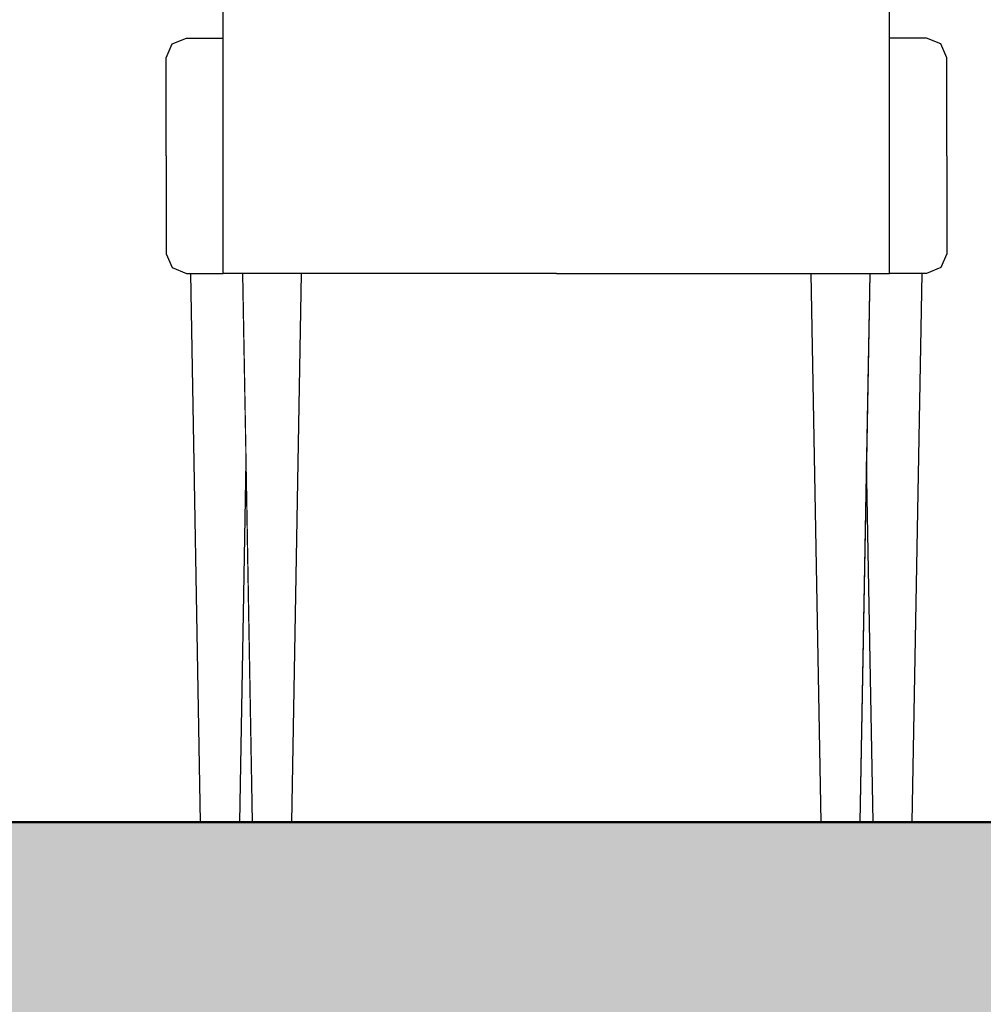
# Model space of a CAD drawing. Header units: millimetres. Extents: x -25478 to 4005, y -8416 to 11348.
# Tile 204 of 256: x -3441 to -2950, y 3387 to 3889. Entities that reach past the tile are written whole.
import ezdxf

# ---------------------------------------------------------------- set-up
doc = ezdxf.new("R2010")
doc.units = ezdxf.units.MM
doc.header["$MEASUREMENT"] = 0
doc.linetypes.add('Wipeout_Contour', pattern=[1000, 0, -1000])
for name, color, linetype in [('POHLED ZÁPADNÍ_1_Konstrukce - nosné', 7, 'Continuous'), ('POHLED ZÁPADNÍ_1_Nové_Konstrukce - krov', 7, 'Continuous'), ('POHLED ZÁPADNÍ_1_Nové_Kóty - SP', 7, 'Continuous'), ('POHLED ZÁPADNÍ_1_Nové_Výplně - Povrchové', 7, 'Continuous'), ('POHLED ZÁPADNÍ_1_Výplně - Povrchové', 7, 'Continuous'), ('POHLED ZÁPADNÍ_1_Výplně – Řezové', 7, 'Continuous')]:
    doc.layers.add(name, color=color, linetype=linetype)

msp = doc.modelspace()

# ---------------------------------------------------------------- wipeouts: each hides what was drawn before it
at = {"color": 254, "linetype": 'Wipeout_Contour', "lineweight": 0, "ltscale": 1235219.686544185}
msp.add_wipeout([(-10530.71, 6480), (-10530.71, 6166.67), (-10528.36, 6166.67), (-10528.36, 4355), (-10500.71, 4355), (-10500.71, 4330), (-10528.36, 4330), (-10528.36, 3480), (-9026.12, 3480), (-9031.12, 3760), (-9033.35, 3760), (-9040.66, 3762.93), (-9043.69, 3770), (-9043.69, 3870), (-9040.66, 3877.07), (-9033.35, 3880), (-9014.54, 3880), (-9014.54, 4280), (-8674.54, 4280), (-8674.54, 3880), (-8655.74, 3880), (-8648.43, 3877.07), (-8645.4, 3870), (-8645.4, 3770), (-8648.43, 3762.93), (-8655.74, 3760), (-8657.97, 3760), (-8662.97, 3480), (-8323.45, 3480), (-8328.45, 3760), (-8330.68, 3760), (-8338, 3762.93), (-8341.02, 3770), (-8341.02, 3870), (-8338, 3877.07), (-8330.68, 3880), (-8311.88, 3880), (-8311.88, 4280), (-7971.88, 4280), (-7971.88, 3880), (-7953.07, 3880), (-7945.76, 3877.07), (-7942.73, 3870), (-7942.73, 3770), (-7945.76, 3762.93), (-7953.07, 3760), (-7955.31, 3760), (-7960.31, 3480), (-7651.16, 3480), (-7656.16, 3760), (-7658.39, 3760), (-7665.7, 3762.93), (-7668.73, 3770), (-7668.73, 3870), (-7665.7, 3877.07), (-7658.39, 3880), (-7639.58, 3880), (-7639.58, 4280), (-7299.58, 4280), (-7299.58, 3880), (-7280.78, 3880), (-7273.47, 3877.07), (-7270.44, 3870), (-7270.44, 3770), (-7273.47, 3762.93), (-7280.78, 3760), (-7283.01, 3760), (-7288.01, 3480), (-6964.1, 3480), (-6969.1, 3760), (-6971.34, 3760), (-6978.65, 3762.93), (-6981.68, 3770), (-6981.68, 3870), (-6978.65, 3877.07), (-6971.34, 3880), (-6952.53, 3880), (-6952.53, 4280), (-6612.53, 4280), (-6612.53, 3880), (-6593.73, 3880), (-6586.42, 3877.07), (-6583.39, 3870), (-6583.39, 3770), (-6586.42, 3762.93), (-6593.73, 3760), (-6595.96, 3760), (-6600.96, 3480), (-4696.21, 3480), (-4701.21, 3760), (-4703.45, 3760), (-4710.76, 3762.93), (-4713.79, 3770), (-4713.79, 3870), (-4710.76, 3877.07), (-4703.45, 3880), (-4684.64, 3880), (-4684.64, 4280), (-4344.64, 4280), (-4344.64, 3880), (-4325.84, 3880), (-4318.53, 3877.07), (-4315.5, 3870), (-4315.5, 3770), (-4318.53, 3762.93), (-4325.84, 3760), (-4328.07, 3760), (-4333.07, 3480), (-3993.55, 3480), (-3998.55, 3760), (-4000.78, 3760), (-4008.09, 3762.93), (-4011.12, 3770), (-4011.12, 3870), (-4008.09, 3877.07), (-4000.78, 3880), (-3981.98, 3880), (-3981.98, 4280), (-3641.98, 4280), (-3641.98, 3880), (-3623.17, 3880), (-3615.86, 3877.07), (-3612.83, 3870), (-3612.83, 3770), (-3615.86, 3762.93), (-3623.17, 3760), (-3625.4, 3760), (-3630.4, 3480), (-3349.22, 3480), (-3354.22, 3760), (-3356.45, 3760), (-3363.76, 3762.93), (-3366.79, 3770), (-3366.79, 3870), (-3363.76, 3877.07), (-3356.45, 3880), (-3337.64, 3880), (-3337.64, 4280), (-2997.64, 4280), (-2997.64, 3880), (-2978.84, 3880), (-2971.53, 3877.07), (-2968.5, 3870), (-2968.5, 3770), (-2971.53, 3762.93), (-2978.84, 3760), (-2981.07, 3760), (-2986.07, 3480), (-2662.17, 3480), (-2667.17, 3760), (-2669.4, 3760), (-2676.71, 3762.93), (-2679.74, 3770), (-2679.74, 3870), (-2676.71, 3877.07), (-2669.4, 3880), (-2650.59, 3880), (-2650.59, 4280), (-2310.59, 4280), (-2310.59, 3880), (-2291.79, 3880), (-2284.48, 3877.07), (-2281.45, 3870), (-2281.45, 3770), (-2284.48, 3762.93), (-2291.79, 3760), (-2294.02, 3760), (-2299.02, 3480), (-771.45, 3480), (-771.45, 4330), (-801.45, 4330), (-801.45, 4355), (-771.45, 4355), (-771.45, 6480)], dxfattribs=at).dxf.layer = 'POHLED ZÁPADNÍ_1_Výplně - Povrchové'

# ---------------------------------------------------------------- next in the draw order: wipeouts: each hides what was drawn before it
at = {"color": 254, "linetype": 'Wipeout_Contour', "lineweight": 0, "ltscale": 20367.436264}
msp.add_wipeout([(-3338.5, 3820), (-3337.64, 3820), (-3337.64, 3870), (-3338.5, 3870)], dxfattribs=at).dxf.layer = 'POHLED ZÁPADNÍ_1_Nové_Výplně - Povrchové'
at = {"color": 254, "linetype": 'Wipeout_Contour', "lineweight": 0, "ltscale": 19500.805031}
msp.add_wipeout([(-2997.64, 3870), (-2997.64, 3820), (-2996.79, 3820), (-2996.79, 3870)], dxfattribs=at).dxf.layer = 'POHLED ZÁPADNÍ_1_Nové_Výplně - Povrchové'
at = {"color": 254, "linetype": 'Wipeout_Contour', "lineweight": 0, "ltscale": 19248.665386}
msp.add_wipeout([(-3302.64, 3480), (-3032.64, 3480), (-3037.64, 3760), (-3297.64, 3760)], dxfattribs=at).dxf.layer = 'POHLED ZÁPADNÍ_1_Výplně - Povrchové'
at = {"color": 254, "linetype": 'Wipeout_Contour', "lineweight": 0, "ltscale": 14575.550197}
msp.add_wipeout([(-3329.22, 3480), (-3322.64, 3480), (-3325.93, 3664)], dxfattribs=at).dxf.layer = 'POHLED ZÁPADNÍ_1_Výplně - Povrchové'
at = {"color": 254, "linetype": 'Wipeout_Contour', "lineweight": 0, "ltscale": 13942.496597}
msp.add_wipeout([(-3009.36, 3664), (-3012.64, 3480), (-3006.07, 3480)], dxfattribs=at).dxf.layer = 'POHLED ZÁPADNÍ_1_Výplně - Povrchové'

# ---------------------------------------------------------------- next in the draw order: wipeouts: each hides what was drawn before it
at = {"color": 254, "linetype": 'Wipeout_Contour', "lineweight": 0, "ltscale": 20405.745943}
msp.add_wipeout([(-3366.79, 3870), (-3366.79, 3820), (-3338.5, 3820), (-3338.5, 3870)], dxfattribs=at).dxf.layer = 'POHLED ZÁPADNÍ_1_Nové_Výplně - Povrchové'
at = {"color": 254, "linetype": 'Wipeout_Contour', "lineweight": 0, "ltscale": 19465.075539}
msp.add_wipeout([(-2968.5, 3870), (-2996.79, 3870), (-2996.79, 3820), (-2968.5, 3820)], dxfattribs=at).dxf.layer = 'POHLED ZÁPADNÍ_1_Nové_Výplně - Povrchové'
at = {"color": 254, "linetype": 'Wipeout_Contour', "lineweight": 0, "ltscale": 24654.508229}
msp.add_wipeout([(-3327.64, 3760), (-3354.22, 3760), (-3349.22, 3480), (-3329.22, 3480), (-3325.93, 3664)], dxfattribs=at).dxf.layer = 'POHLED ZÁPADNÍ_1_Nové_Výplně - Povrchové'
at = {"color": 254, "linetype": 'Wipeout_Contour', "lineweight": 0, "ltscale": 23538.66444}
msp.add_wipeout([(-3007.64, 3760), (-3009.36, 3664), (-3006.07, 3480), (-2986.07, 3480), (-2981.07, 3760)], dxfattribs=at).dxf.layer = 'POHLED ZÁPADNÍ_1_Nové_Výplně - Povrchové'

# ---------------------------------------------------------------- next in the draw order: wipeouts: each hides what was drawn before it
at = {"color": 254, "linetype": 'Wipeout_Contour', "lineweight": 0, "ltscale": 15333.49846}
msp.add_wipeout([(-3337.64, 3872.14), (-3338.5, 3870), (-3337.64, 3870)], dxfattribs=at).dxf.layer = 'POHLED ZÁPADNÍ_1_Nové_Výplně - Povrchové'
at = {"color": 254, "linetype": 'Wipeout_Contour', "lineweight": 0, "ltscale": 14686.004131}
msp.add_wipeout([(-2997.64, 3872.14), (-2997.64, 3870), (-2996.79, 3870)], dxfattribs=at).dxf.layer = 'POHLED ZÁPADNÍ_1_Nové_Výplně - Povrchové'
at = {"color": 254, "linetype": 'Wipeout_Contour', "lineweight": 0, "ltscale": 20216.83765}
msp.add_wipeout([(-3338.5, 3820), (-3338.5, 3770), (-3337.64, 3770), (-3337.64, 3820)], dxfattribs=at).dxf.layer = 'POHLED ZÁPADNÍ_1_Nové_Výplně - Povrchové'
at = {"color": 254, "linetype": 'Wipeout_Contour', "lineweight": 0, "ltscale": 19343.460362}
msp.add_wipeout([(-2997.64, 3770), (-2996.79, 3770), (-2996.79, 3820), (-2997.64, 3820)], dxfattribs=at).dxf.layer = 'POHLED ZÁPADNÍ_1_Nové_Výplně - Povrchové'
at = {"color": 254, "linetype": 'Wipeout_Contour', "lineweight": 0, "ltscale": 19631.446068}
msp.add_wipeout([(-3302.64, 3480), (-3297.64, 3760), (-3327.64, 3760), (-3322.64, 3480)], dxfattribs=at).dxf.layer = 'POHLED ZÁPADNÍ_1_Nové_Výplně - Povrchové'
at = {"color": 254, "linetype": 'Wipeout_Contour', "lineweight": 0, "ltscale": 18867.536653}
msp.add_wipeout([(-3032.64, 3480), (-3012.64, 3480), (-3007.64, 3760), (-3037.64, 3760)], dxfattribs=at).dxf.layer = 'POHLED ZÁPADNÍ_1_Nové_Výplně - Povrchové'

# ---------------------------------------------------------------- next in the draw order: hatches: boundary and pattern name
at = {"layer": 'POHLED ZÁPADNÍ_1_Výplně – Řezové', "linetype": 'Continuous', "lineweight": 13}
msp.add_hatch(color=254, dxfattribs=at).paths.add_polyline_path([(-10980.7, 3180), (-2555.99, 3180), (-2555.99, 3480), (-10980.7, 3480)])

# ---------------------------------------------------------------- next in the draw order: linework, layer by layer
at = {"layer": 'POHLED ZÁPADNÍ_1_Konstrukce - nosné', "color": 7, "linetype": 'Continuous', "lineweight": 50, "flags": 128}
msp.add_lwpolyline([(-771.45, 3480), (-2555.99, 3480), (-10530.71, 3480)], dxfattribs=at)
at = {"layer": 'POHLED ZÁPADNÍ_1_Nové_Konstrukce - krov', "color": 1, "linetype": 'Continuous', "lineweight": 25}
for p, q in [((-3329.22, 3480), (-3325.93, 3664)), ((-3006.07, 3480), (-3009.36, 3664))]:
    msp.add_line(p, q, dxfattribs=at)
at = {"layer": 'POHLED ZÁPADNÍ_1_Nové_Kóty - SP', "color": 1, "linetype": 'Continuous', "lineweight": 25}
msp.add_line((-3227.92, 3480), (-3668.55, 3480), dxfattribs=at)

# ---------------------------------------------------------------- next in the draw order: wipeouts: each hides what was drawn before it
at = {"color": 254, "linetype": 'Wipeout_Contour', "lineweight": 0, "ltscale": 25601.568213}
msp.add_wipeout([(-3363.76, 3877.07), (-3366.79, 3870), (-3338.5, 3870), (-3337.64, 3872.14), (-3337.64, 3877.07)], dxfattribs=at).dxf.layer = 'POHLED ZÁPADNÍ_1_Nové_Výplně - Povrchové'
at = {"color": 254, "linetype": 'Wipeout_Contour', "lineweight": 0, "ltscale": 24454.017423}
msp.add_wipeout([(-2997.64, 3872.14), (-2996.79, 3870), (-2968.5, 3870), (-2971.53, 3877.07), (-2997.64, 3877.07)], dxfattribs=at).dxf.layer = 'POHLED ZÁPADNÍ_1_Nové_Výplně - Povrchové'
at = {"color": 254, "linetype": 'Wipeout_Contour', "lineweight": 0, "ltscale": 20255.431661}
msp.add_wipeout([(-3366.79, 3820), (-3366.79, 3770), (-3338.5, 3770), (-3338.5, 3820)], dxfattribs=at).dxf.layer = 'POHLED ZÁPADNÍ_1_Nové_Výplně - Povrchové'
at = {"color": 254, "linetype": 'Wipeout_Contour', "lineweight": 0, "ltscale": 19307.439203}
msp.add_wipeout([(-2996.79, 3820), (-2996.79, 3770), (-2968.5, 3770), (-2968.5, 3820)], dxfattribs=at).dxf.layer = 'POHLED ZÁPADNÍ_1_Nové_Výplně - Povrchové'

# ---------------------------------------------------------------- next in the draw order: linework, layer by layer
at = {"layer": 'POHLED ZÁPADNÍ_1_Nové_Konstrukce - krov', "color": 1, "linetype": 'Continuous', "lineweight": 25}
for p, q in [((-3366.79, 3820), (-3366.79, 3870)), ((-2968.5, 3820), (-2968.5, 3870))]:
    msp.add_line(p, q, dxfattribs=at)

# ---------------------------------------------------------------- next in the draw order: wipeouts: each hides what was drawn before it
at = {"color": 254, "linetype": 'Wipeout_Contour', "lineweight": 0, "ltscale": 20497.243658}
msp.add_wipeout([(-3356.45, 3880), (-3363.76, 3877.07), (-3337.64, 3877.07), (-3337.64, 3880)], dxfattribs=at).dxf.layer = 'POHLED ZÁPADNÍ_1_Nové_Výplně - Povrchové'
at = {"color": 254, "linetype": 'Wipeout_Contour', "lineweight": 0, "ltscale": 19580.142083}
msp.add_wipeout([(-2997.64, 3880), (-2997.64, 3877.07), (-2971.53, 3877.07), (-2978.84, 3880)], dxfattribs=at).dxf.layer = 'POHLED ZÁPADNÍ_1_Nové_Výplně - Povrchové'
at = {"color": 254, "linetype": 'Wipeout_Contour', "lineweight": 0, "ltscale": 20139.556005}
msp.add_wipeout([(-3338.5, 3770), (-3337.64, 3767.86), (-3337.64, 3768.69), (-3337.64, 3770)], dxfattribs=at).dxf.layer = 'POHLED ZÁPADNÍ_1_Nové_Výplně - Povrchové'
at = {"color": 254, "linetype": 'Wipeout_Contour', "lineweight": 0, "ltscale": 19262.496712}
msp.add_wipeout([(-2996.79, 3770), (-2997.64, 3770), (-2997.64, 3768.69), (-2997.64, 3767.86)], dxfattribs=at).dxf.layer = 'POHLED ZÁPADNÍ_1_Nové_Výplně - Povrchové'

# ---------------------------------------------------------------- next in the draw order: linework, layer by layer
at = {"layer": 'POHLED ZÁPADNÍ_1_Nové_Konstrukce - krov', "color": 1, "linetype": 'Continuous', "lineweight": 25}
for p, q in [((-3363.76, 3877.07), (-3356.45, 3880)), ((-2971.53, 3877.07), (-2978.84, 3880)), ((-3366.79, 3870), (-3363.76, 3877.07)), ((-2968.5, 3870), (-2971.53, 3877.07))]:
    msp.add_line(p, q, dxfattribs=at)

# ---------------------------------------------------------------- next in the draw order: wipeouts: each hides what was drawn before it
at = {"color": 254, "linetype": 'Wipeout_Contour', "lineweight": 0, "ltscale": 25201.415161}
msp.add_wipeout([(-3366.79, 3770), (-3363.76, 3762.93), (-3337.64, 3762.93), (-3337.64, 3767.86), (-3338.5, 3770)], dxfattribs=at).dxf.layer = 'POHLED ZÁPADNÍ_1_Nové_Výplně - Povrchové'
at = {"color": 254, "linetype": 'Wipeout_Contour', "lineweight": 0, "ltscale": 24034.765214}
msp.add_wipeout([(-2997.64, 3767.86), (-2997.64, 3762.93), (-2971.53, 3762.93), (-2968.5, 3770), (-2996.79, 3770)], dxfattribs=at).dxf.layer = 'POHLED ZÁPADNÍ_1_Nové_Výplně - Povrchové'

# ---------------------------------------------------------------- next in the draw order: linework, layer by layer
at = {"layer": 'POHLED ZÁPADNÍ_1_Nové_Konstrukce - krov', "color": 1, "linetype": 'Continuous', "lineweight": 25}
for p, q in [((-3366.79, 3820), (-3366.79, 3770)), ((-2968.5, 3820), (-2968.5, 3770))]:
    msp.add_line(p, q, dxfattribs=at)

# ---------------------------------------------------------------- next in the draw order: wipeouts: each hides what was drawn before it
at = {"color": 254, "linetype": 'Wipeout_Contour', "lineweight": 0, "ltscale": 20145.126348}
msp.add_wipeout([(-3363.76, 3762.93), (-3356.45, 3760), (-3337.64, 3760), (-3337.64, 3762.93)], dxfattribs=at).dxf.layer = 'POHLED ZÁPADNÍ_1_Nové_Výplně - Povrchové'
at = {"color": 254, "linetype": 'Wipeout_Contour', "lineweight": 0, "ltscale": 19211.227181}
msp.add_wipeout([(-2997.64, 3762.93), (-2997.64, 3760), (-2978.84, 3760), (-2971.53, 3762.93)], dxfattribs=at).dxf.layer = 'POHLED ZÁPADNÍ_1_Nové_Výplně - Povrchové'

# ---------------------------------------------------------------- next in the draw order: linework, layer by layer
at = {"layer": 'POHLED ZÁPADNÍ_1_Nové_Konstrukce - krov', "color": 1, "linetype": 'Continuous', "lineweight": 25}
for p, q in [((-3366.79, 3770), (-3363.76, 3762.93)), ((-2968.5, 3770), (-2971.53, 3762.93)), ((-3363.76, 3762.93), (-3356.45, 3760)), ((-2971.53, 3762.93), (-2978.84, 3760)), ((-3356.45, 3760), (-3354.22, 3760)), ((-3349.22, 3480), (-3354.22, 3760)), ((-2986.07, 3480), (-2981.07, 3760)), ((-2978.84, 3760), (-2981.07, 3760))]:
    msp.add_line(p, q, dxfattribs=at)

# ---------------------------------------------------------------- next in the draw order: wipeouts: each hides what was drawn before it
at = {"color": 254, "linetype": 'Wipeout_Contour', "lineweight": 0, "ltscale": 19891.455123}
msp.add_wipeout([(-3167.64, 3760.76), (-3167.64, 3761.34), (-3337.64, 3761.34), (-3337.64, 3760.76)], dxfattribs=at).dxf.layer = 'POHLED ZÁPADNÍ_1_Nové_Výplně - Povrchové'

# ---------------------------------------------------------------- next in the draw order: wipeouts: each hides what was drawn before it
at = {"color": 254, "linetype": 'Wipeout_Contour', "lineweight": 0, "ltscale": 19893.429844}
msp.add_wipeout([(-3167.64, 3761.34), (-3167.64, 3762.07), (-3337.64, 3762.07), (-3337.64, 3761.34)], dxfattribs=at).dxf.layer = 'POHLED ZÁPADNÍ_1_Nové_Výplně - Povrchové'

# ---------------------------------------------------------------- next in the draw order: wipeouts: each hides what was drawn before it
at = {"color": 254, "linetype": 'Wipeout_Contour', "lineweight": 0, "ltscale": 19895.834304}
msp.add_wipeout([(-3167.64, 3762.07), (-3167.64, 3762.93), (-3337.64, 3762.93), (-3337.64, 3762.07)], dxfattribs=at).dxf.layer = 'POHLED ZÁPADNÍ_1_Nové_Výplně - Povrchové'

# ---------------------------------------------------------------- next in the draw order: linework, layer by layer
at = {"layer": 'POHLED ZÁPADNÍ_1_Nové_Konstrukce - krov', "color": 1, "linetype": 'Continuous', "lineweight": 25}
for p, q in [((-3354.22, 3760), (-3337.64, 3760)), ((-3337.64, 3760.09), (-3337.64, 3760.34)), ((-3337.64, 3760), (-3337.64, 3760.09)), ((-3327.64, 3760), (-3337.64, 3760)), ((-3297.64, 3760), (-3327.64, 3760)), ((-3322.64, 3480), (-3327.64, 3760)), ((-3302.64, 3480), (-3297.64, 3760))]:
    msp.add_line(p, q, dxfattribs=at)

# ---------------------------------------------------------------- next in the draw order: wipeouts: each hides what was drawn before it
at = {"color": 254, "linetype": 'Wipeout_Contour', "lineweight": 0, "ltscale": 19898.627472}
msp.add_wipeout([(-3167.64, 3762.93), (-3167.64, 3763.91), (-3337.64, 3763.91), (-3337.64, 3762.93)], dxfattribs=at).dxf.layer = 'POHLED ZÁPADNÍ_1_Nové_Výplně - Povrchové'
at = {"color": 254, "linetype": 'Wipeout_Contour', "lineweight": 0, "ltscale": 14640.985972}
msp.add_wipeout([(-3167.64, 3760), (-2997.64, 3760), (-3167.64, 3760.09)], dxfattribs=at).dxf.layer = 'POHLED ZÁPADNÍ_1_Nové_Výplně - Povrchové'

# ---------------------------------------------------------------- next in the draw order: linework, layer by layer
at = {"layer": 'POHLED ZÁPADNÍ_1_Nové_Konstrukce - krov', "color": 1, "linetype": 'Continuous', "lineweight": 25}
for p, q in [((-3337.64, 3760.76), (-3337.64, 3761.34)), ((-3337.64, 3760.34), (-3337.64, 3760.76))]:
    msp.add_line(p, q, dxfattribs=at)

# ---------------------------------------------------------------- next in the draw order: wipeouts: each hides what was drawn before it
at = {"color": 254, "linetype": 'Wipeout_Contour', "lineweight": 0, "ltscale": 19901.761669}
msp.add_wipeout([(-3167.64, 3763.91), (-3167.64, 3765), (-3337.64, 3765), (-3337.64, 3763.91)], dxfattribs=at).dxf.layer = 'POHLED ZÁPADNÍ_1_Nové_Výplně - Povrchové'
at = {"color": 254, "linetype": 'Wipeout_Contour', "lineweight": 0, "ltscale": 19453.560242}
msp.add_wipeout([(-3167.64, 3760.76), (-2997.64, 3760.76), (-2997.64, 3761.34), (-3167.64, 3761.34)], dxfattribs=at).dxf.layer = 'POHLED ZÁPADNÍ_1_Nové_Výplně - Povrchové'

# ---------------------------------------------------------------- next in the draw order: linework, layer by layer
at = {"layer": 'POHLED ZÁPADNÍ_1_Nové_Konstrukce - krov', "color": 1, "linetype": 'Continuous', "lineweight": 25}
msp.add_line((-3337.64, 3761.34), (-3337.64, 3762.07), dxfattribs=at)

# ---------------------------------------------------------------- next in the draw order: wipeouts: each hides what was drawn before it
at = {"color": 254, "linetype": 'Wipeout_Contour', "lineweight": 0, "ltscale": 19905.183378}
msp.add_wipeout([(-3167.64, 3765), (-3167.64, 3766.17), (-3337.64, 3766.17), (-3337.64, 3765)], dxfattribs=at).dxf.layer = 'POHLED ZÁPADNÍ_1_Nové_Výplně - Povrchové'
at = {"color": 254, "linetype": 'Wipeout_Contour', "lineweight": 0, "ltscale": 19455.579413}
msp.add_wipeout([(-3167.64, 3761.34), (-2997.64, 3761.34), (-2997.64, 3762.07), (-3167.64, 3762.07)], dxfattribs=at).dxf.layer = 'POHLED ZÁPADNÍ_1_Nové_Výplně - Povrchové'

# ---------------------------------------------------------------- next in the draw order: linework, layer by layer
at = {"layer": 'POHLED ZÁPADNÍ_1_Nové_Konstrukce - krov', "color": 1, "linetype": 'Continuous', "lineweight": 25}
msp.add_line((-3337.64, 3762.07), (-3337.64, 3762.93), dxfattribs=at)

# ---------------------------------------------------------------- next in the draw order: wipeouts: each hides what was drawn before it
at = {"color": 254, "linetype": 'Wipeout_Contour', "lineweight": 0, "ltscale": 19908.83415}
msp.add_wipeout([(-3167.64, 3766.17), (-3167.64, 3767.41), (-3337.64, 3767.41), (-3337.64, 3766.17)], dxfattribs=at).dxf.layer = 'POHLED ZÁPADNÍ_1_Nové_Výplně - Povrchové'
at = {"color": 254, "linetype": 'Wipeout_Contour', "lineweight": 0, "ltscale": 19458.037953}
msp.add_wipeout([(-3167.64, 3762.07), (-2997.64, 3762.07), (-2997.64, 3762.93), (-3167.64, 3762.93)], dxfattribs=at).dxf.layer = 'POHLED ZÁPADNÍ_1_Nové_Výplně - Povrchové'

# ---------------------------------------------------------------- next in the draw order: linework, layer by layer
at = {"layer": 'POHLED ZÁPADNÍ_1_Nové_Konstrukce - krov', "color": 1, "linetype": 'Continuous', "lineweight": 25}
for p, q in [((-3337.64, 3762.93), (-3337.64, 3763.91)), ((-3167.64, 3760), (-3297.64, 3760)), ((-3167.64, 3760), (-3037.64, 3760)), ((-3037.64, 3760), (-3007.64, 3760)), ((-3032.64, 3480), (-3037.64, 3760)), ((-3012.64, 3480), (-3007.64, 3760)), ((-3007.64, 3760), (-2997.64, 3760)), ((-2997.64, 3760.09), (-2997.64, 3760.34)), ((-2997.64, 3760), (-2997.64, 3760.09)), ((-2981.07, 3760), (-2997.64, 3760))]:
    msp.add_line(p, q, dxfattribs=at)

# ---------------------------------------------------------------- next in the draw order: wipeouts: each hides what was drawn before it
at = {"color": 254, "linetype": 'Wipeout_Contour', "lineweight": 0, "ltscale": 19912.6516}
msp.add_wipeout([(-3167.64, 3767.41), (-3167.64, 3768.69), (-3337.64, 3768.69), (-3337.64, 3767.41)], dxfattribs=at).dxf.layer = 'POHLED ZÁPADNÍ_1_Nové_Výplně - Povrchové'
at = {"color": 254, "linetype": 'Wipeout_Contour', "lineweight": 0, "ltscale": 19460.893959}
msp.add_wipeout([(-3167.64, 3762.93), (-2997.64, 3762.93), (-2997.64, 3763.91), (-3167.64, 3763.91)], dxfattribs=at).dxf.layer = 'POHLED ZÁPADNÍ_1_Nové_Výplně - Povrchové'

# ---------------------------------------------------------------- next in the draw order: linework, layer by layer
at = {"layer": 'POHLED ZÁPADNÍ_1_Nové_Konstrukce - krov', "color": 1, "linetype": 'Continuous', "lineweight": 25}
for p, q in [((-3337.64, 3765), (-3337.64, 3766.17)), ((-3337.64, 3763.91), (-3337.64, 3765)), ((-2997.64, 3760.76), (-2997.64, 3761.34)), ((-2997.64, 3760.34), (-2997.64, 3760.76))]:
    msp.add_line(p, q, dxfattribs=at)

# ---------------------------------------------------------------- next in the draw order: wipeouts: each hides what was drawn before it
at = {"color": 254, "linetype": 'Wipeout_Contour', "lineweight": 0, "ltscale": 19916.570466}
msp.add_wipeout([(-3167.64, 3768.69), (-3167.64, 3770), (-3337.64, 3770), (-3337.64, 3768.69)], dxfattribs=at).dxf.layer = 'POHLED ZÁPADNÍ_1_Nové_Výplně - Povrchové'
at = {"color": 254, "linetype": 'Wipeout_Contour', "lineweight": 0, "ltscale": 19464.098653}
msp.add_wipeout([(-3167.64, 3765), (-3167.64, 3763.91), (-2997.64, 3763.91), (-2997.64, 3765)], dxfattribs=at).dxf.layer = 'POHLED ZÁPADNÍ_1_Nové_Výplně - Povrchové'

# ---------------------------------------------------------------- next in the draw order: linework, layer by layer
at = {"layer": 'POHLED ZÁPADNÍ_1_Nové_Konstrukce - krov', "color": 1, "linetype": 'Continuous', "lineweight": 25}
for p, q in [((-3337.64, 3766.17), (-3337.64, 3767.41)), ((-2997.64, 3761.34), (-2997.64, 3762.07))]:
    msp.add_line(p, q, dxfattribs=at)

# ---------------------------------------------------------------- next in the draw order: wipeouts: each hides what was drawn before it
at = {"color": 254, "linetype": 'Wipeout_Contour', "lineweight": 0, "ltscale": 20086.155938}
msp.add_wipeout([(-3167.64, 3770), (-3167.64, 3880), (-3337.64, 3880), (-3337.64, 3770)], dxfattribs=at).dxf.layer = 'POHLED ZÁPADNÍ_1_Nové_Výplně - Povrchové'
at = {"color": 254, "linetype": 'Wipeout_Contour', "lineweight": 0, "ltscale": 19467.597266}
msp.add_wipeout([(-3167.64, 3765), (-2997.64, 3765), (-2997.64, 3766.17), (-3167.64, 3766.17)], dxfattribs=at).dxf.layer = 'POHLED ZÁPADNÍ_1_Nové_Výplně - Povrchové'

# ---------------------------------------------------------------- next in the draw order: linework, layer by layer
at = {"layer": 'POHLED ZÁPADNÍ_1_Nové_Konstrukce - krov', "color": 1, "linetype": 'Continuous', "lineweight": 25}
for p, q in [((-3337.64, 3768.69), (-3337.64, 3770)), ((-3337.64, 3767.41), (-3337.64, 3768.69)), ((-2997.64, 3762.07), (-2997.64, 3762.93))]:
    msp.add_line(p, q, dxfattribs=at)

# ---------------------------------------------------------------- next in the draw order: wipeouts: each hides what was drawn before it
at = {"color": 254, "linetype": 'Wipeout_Contour', "lineweight": 0, "ltscale": 20541.364666}
msp.add_wipeout([(-3167.64, 3880), (-3167.64, 4065.86), (-3337.64, 4065.86), (-3337.64, 3880)], dxfattribs=at).dxf.layer = 'POHLED ZÁPADNÍ_1_Nové_Výplně - Povrchové'
at = {"color": 254, "linetype": 'Wipeout_Contour', "lineweight": 0, "ltscale": 19471.33008}
msp.add_wipeout([(-3167.64, 3766.17), (-2997.64, 3766.17), (-2997.64, 3767.41), (-3167.64, 3767.41)], dxfattribs=at).dxf.layer = 'POHLED ZÁPADNÍ_1_Nové_Výplně - Povrchové'

# ---------------------------------------------------------------- next in the draw order: linework, layer by layer
at = {"layer": 'POHLED ZÁPADNÍ_1_Nové_Konstrukce - krov', "color": 1, "linetype": 'Continuous', "lineweight": 25}
for p, q in [((-3337.64, 3880), (-3337.64, 4065.86)), ((-3356.45, 3880), (-3337.64, 3880)), ((-3337.64, 3770), (-3337.64, 3880)), ((-2997.64, 3762.93), (-2997.64, 3763.91))]:
    msp.add_line(p, q, dxfattribs=at)

# ---------------------------------------------------------------- next in the draw order: wipeouts: each hides what was drawn before it
at = {"color": 254, "linetype": 'Wipeout_Contour', "lineweight": 0, "ltscale": 19475.233273}
msp.add_wipeout([(-3167.64, 3767.41), (-2997.64, 3767.41), (-2997.64, 3768.69), (-3167.64, 3768.69)], dxfattribs=at).dxf.layer = 'POHLED ZÁPADNÍ_1_Nové_Výplně - Povrchové'

# ---------------------------------------------------------------- next in the draw order: linework, layer by layer
at = {"layer": 'POHLED ZÁPADNÍ_1_Nové_Konstrukce - krov', "color": 1, "linetype": 'Continuous', "lineweight": 25}
for p, q in [((-2997.64, 3765), (-2997.64, 3766.17)), ((-2997.64, 3763.91), (-2997.64, 3765))]:
    msp.add_line(p, q, dxfattribs=at)

# ---------------------------------------------------------------- next in the draw order: wipeouts: each hides what was drawn before it
at = {"color": 254, "linetype": 'Wipeout_Contour', "lineweight": 0, "ltscale": 19479.240139}
msp.add_wipeout([(-3167.64, 3770), (-3167.64, 3768.69), (-2997.64, 3768.69), (-2997.64, 3770)], dxfattribs=at).dxf.layer = 'POHLED ZÁPADNÍ_1_Nové_Výplně - Povrchové'

# ---------------------------------------------------------------- next in the draw order: linework, layer by layer
at = {"layer": 'POHLED ZÁPADNÍ_1_Nové_Konstrukce - krov', "color": 1, "linetype": 'Continuous', "lineweight": 25}
msp.add_line((-2997.64, 3766.17), (-2997.64, 3767.41), dxfattribs=at)

# ---------------------------------------------------------------- next in the draw order: wipeouts: each hides what was drawn before it
at = {"color": 254, "linetype": 'Wipeout_Contour', "lineweight": 0, "ltscale": 19652.567331}
msp.add_wipeout([(-3167.64, 3770), (-2997.64, 3770), (-2997.64, 3880), (-3167.64, 3880)], dxfattribs=at).dxf.layer = 'POHLED ZÁPADNÍ_1_Nové_Výplně - Povrchové'

# ---------------------------------------------------------------- next in the draw order: linework, layer by layer
at = {"layer": 'POHLED ZÁPADNÍ_1_Nové_Konstrukce - krov', "color": 1, "linetype": 'Continuous', "lineweight": 25}
for p, q in [((-2997.64, 3768.69), (-2997.64, 3770)), ((-2997.64, 3767.41), (-2997.64, 3768.69))]:
    msp.add_line(p, q, dxfattribs=at)

# ---------------------------------------------------------------- next in the draw order: wipeouts: each hides what was drawn before it
at = {"color": 254, "linetype": 'Wipeout_Contour', "lineweight": 0, "ltscale": 20117.531747}
msp.add_wipeout([(-3167.64, 3880), (-2997.64, 3880), (-2997.64, 4065.86), (-3167.64, 4065.86)], dxfattribs=at).dxf.layer = 'POHLED ZÁPADNÍ_1_Nové_Výplně - Povrchové'

# ---------------------------------------------------------------- next in the draw order: linework, layer by layer
at = {"layer": 'POHLED ZÁPADNÍ_1_Nové_Konstrukce - krov', "color": 1, "linetype": 'Continuous', "lineweight": 25}
for p, q in [((-2997.64, 3880), (-2997.64, 4065.86)), ((-2997.64, 3770), (-2997.64, 3880)), ((-2978.84, 3880), (-2997.64, 3880))]:
    msp.add_line(p, q, dxfattribs=at)

doc.saveas('drawing.dxf')
